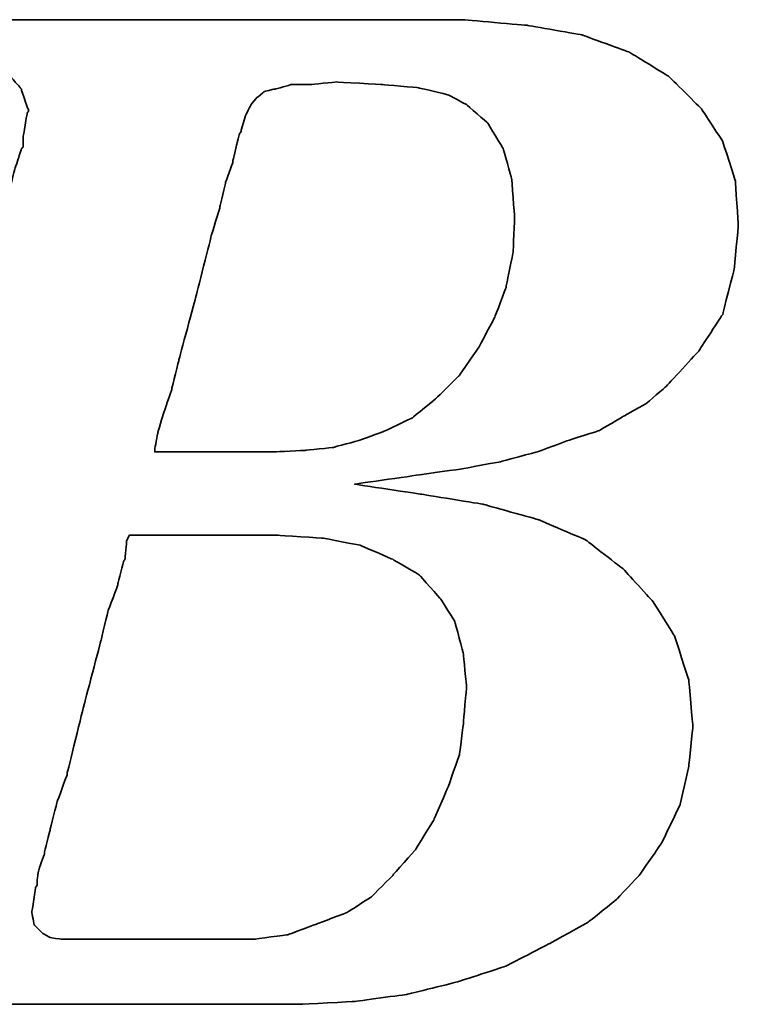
# Model space of a CAD drawing. Header units: millimetres. Extents: x 953 to 1193, y 90 to 173.
# Tile 25 of 42: x 1127.631 to 1128.1, y 109.659 to 110.301. Entities that reach past the tile are written whole.
import ezdxf

# ---------------------------------------------------------------- set-up
doc = ezdxf.new("R2010")
doc.units = ezdxf.units.MM
doc.header["$LTSCALE"] = 0.1
doc.layers.add('DIM', color=4, linetype='CONTINUOUS')
doc.layers.add('layer 1', color=7, linetype='CONTINUOUS')

# ---------------------------------------------------------------- blocks, each defined once
blk = doc.blocks.new('TBI MOTION logo(完整正式版)')
at = {"layer": 'layer 1', "color": 22, "lineweight": 35}
for points, knots in [([(-64.65375, -6.86375), (-64.65375, -6.86375), (-64.84375, -7.29625), (-64.84375, -7.29625), (-64.84375, -7.29625), (-64.84375, -7.29625), (-64.86875, -7.34375), (-64.86875, -7.34375), (-64.86875, -7.34375), (-64.86875, -7.34375), (-64.86875, -7.36875), (-64.86875, -7.36875), (-64.86875, -7.36875), (-64.86875, -7.36875), (-65.15375, -7.65375), (-65.15375, -7.65375), (-65.15375, -7.65375), (-65.15375, -7.65375), (-65.17875, -7.65375), (-65.17875, -7.65375), (-65.17875, -7.65375), (-65.17875, -7.65375), (-65.20375, -7.67875), (-65.20375, -7.67875), (-65.20375, -7.67875), (-65.20375, -7.67875), (-65.58875, -7.87125), (-65.58875, -7.87125), (-65.58875, -7.87125), (-65.58875, -7.87125), (-65.63375, -7.87125), (-65.63375, -7.87125), (-65.63375, -7.87125), (-65.63375, -7.87125), (-65.65875, -7.89375), (-65.65875, -7.89375), (-65.65875, -7.89375), (-65.65875, -7.89375), (-66.09375, -7.94375), (-66.09375, -7.94375), (-66.09375, -7.94375), (-66.09375, -7.94375), (-66.11375, -7.94375), (-66.11375, -7.94375), (-66.11375, -7.94375), (-66.11375, -7.94375), (-66.16375, -7.94375), (-66.16375, -7.94375), (-66.16375, -7.94375), (-66.16375, -7.94375), (-66.30875, -7.94375), (-66.30875, -7.94375), (-66.30875, -7.94375), (-66.30875, -7.94375), (-66.69375, -7.94375), (-66.69375, -7.94375), (-66.69375, -7.94375), (-66.69375, -7.94375), (-67.07375, -7.94375), (-67.07375, -7.94375), (-67.07375, -7.94375), (-67.07375, -7.94375), (-67.12375, -7.94375), (-67.12375, -7.94375), (-67.12375, -7.94375), (-67.12375, -7.94375), (-67.12375, -7.96625), (-67.12375, -7.96625), (-67.12375, -7.96625), (-67.12375, -7.96625), (-67.14875, -7.99125), (-67.14875, -7.99125), (-67.14875, -7.99125), (-67.14875, -7.99125), (-67.24375, -8.34875), (-67.24375, -8.34875), (-67.24375, -8.34875), (-67.24375, -8.34875), (-67.31375, -8.68625), (-67.31375, -8.68625), (-67.31375, -8.68625), (-67.31375, -8.68625), (-67.26875, -8.68625), (-67.26875, -8.68625), (-67.26875, -8.68625), (-67.26875, -8.68625), (-67.07375, -8.68625), (-67.07375, -8.68625), (-67.07375, -8.68625), (-67.07375, -8.68625), (-66.54875, -8.68625), (-66.54875, -8.68625), (-66.54875, -8.68625), (-66.54875, -8.68625), (-65.82625, -8.68625), (-65.82625, -8.68625), (-65.82625, -8.68625), (-65.82625, -8.68625), (-65.01375, -8.68625), (-65.01375, -8.68625), (-65.01375, -8.68625), (-65.01375, -8.68625), (-64.05375, -8.68625), (-64.05375, -8.68625), (-64.05375, -8.68625), (-64.05375, -8.68625), (-62.08375, -8.68625), (-62.08375, -8.68625), (-62.08375, -8.68625), (-62.08375, -8.68625), (-60.06875, -8.68625), (-60.06875, -8.68625), (-60.06875, -8.68625), (-60.06875, -8.68625), (-59.10875, -8.68625), (-59.10875, -8.68625), (-59.10875, -8.68625), (-59.10875, -8.68625), (-58.29375, -8.68625), (-58.29375, -8.68625), (-58.29375, -8.68625), (-58.29375, -8.68625), (-57.57375, -8.68625), (-57.57375, -8.68625), (-57.57375, -8.68625), (-57.57375, -8.68625), (-57.04875, -8.68625), (-57.04875, -8.68625), (-57.04875, -8.68625), (-57.04875, -8.68625), (-56.85375, -8.68625), (-56.85375, -8.68625), (-56.85375, -8.68625), (-56.85375, -8.68625), (-56.70875, -8.68625), (-56.70875, -8.68625), (-56.70875, -8.68625), (-56.70875, -8.68625), (-56.61375, -8.68625), (-56.61375, -8.68625), (-56.61375, -8.68625), (-56.61375, -8.68625), (-56.56875, -8.68625), (-56.56875, -8.68625), (-56.56875, -8.68625), (-56.56875, -8.68625), (-55.65375, -8.63875), (-55.65375, -8.63875), (-55.65375, -8.63875), (-55.65375, -8.63875), (-54.76875, -8.51875), (-54.76875, -8.51875), (-54.76875, -8.51875), (-54.76875, -8.51875), (-53.90375, -8.30375), (-53.90375, -8.30375), (-53.90375, -8.30375), (-53.90375, -8.30375), (-53.08875, -8.03875), (-53.08875, -8.03875), (-53.08875, -8.03875), (-53.08875, -8.03875), (-52.34375, -7.65375), (-52.34375, -7.65375), (-52.34375, -7.65375), (-52.34375, -7.65375), (-51.69875, -7.29625), (-51.69875, -7.29625), (-51.69875, -7.29625), (-51.69875, -7.29625), (-51.21875, -6.91125), (-51.21875, -6.91125), (-51.21875, -6.91125), (-51.21875, -6.91125), (-50.83375, -6.50375), (-50.83375, -6.50375), (-50.83375, -6.50375), (-50.83375, -6.50375), (-50.44875, -5.94875), (-50.44875, -5.94875), (-50.44875, -5.94875), (-50.44875, -5.94875), (-50.13875, -5.30375), (-50.13875, -5.30375), (-50.13875, -5.30375), (-50.13875, -5.30375), (-49.99375, -4.65375), (-49.99375, -4.65375), (-49.99375, -4.65375), (-49.99375, -4.65375), (-49.92375, -3.98375), (-49.92375, -3.98375), (-49.92375, -3.98375), (-49.92375, -3.98375), (-49.99375, -3.19374), (-49.99375, -3.19374), (-49.99375, -3.19374), (-49.99375, -3.19374), (-50.23374, -2.44874), (-50.23374, -2.44874), (-50.23374, -2.44874), (-50.23374, -2.44874), (-50.59375, -1.87374), (-50.59375, -1.87374), (-50.59375, -1.87374), (-50.59375, -1.87374), (-51.09875, -1.31874), (-51.09875, -1.31874), (-51.09875, -1.31874), (-51.09875, -1.31874), (-51.74375, -0.81875), (-51.74375, -0.81875), (-51.74375, -0.81875), (-51.74375, -0.81875), (-52.53875, -0.48125), (-52.53875, -0.48125), (-52.53875, -0.48125), (-52.53875, -0.48125), (-53.47375, -0.21875), (-53.47375, -0.21875), (-53.47375, -0.21875), (-53.47375, -0.21875), (-54.52875, -0.04874), (-54.52875, -0.04874), (-54.52875, -0.04874), (-54.52875, -0.04874), (-55.65375, 0.12125), (-55.65375, 0.12125), (-55.65375, 0.12125), (-55.65375, 0.12125), (-54.50375, 0.28624), (-54.50375, 0.28624), (-54.50375, 0.28624), (-54.50375, 0.28624), (-53.83375, 0.38124), (-53.83375, 0.38124), (-53.83375, 0.38124), (-53.83375, 0.38124), (-53.18375, 0.50125), (-53.18375, 0.50125), (-53.18375, 0.50125), (-53.18375, 0.50125), (-52.55875, 0.66874), (-52.55875, 0.66874), (-52.55875, 0.66874), (-52.55875, 0.66874), (-52.03375, 0.86124), (-52.03375, 0.86124), (-52.03375, 0.86124), (-52.03375, 0.86124), (-51.50374, 1.03124), (-51.50374, 1.03124), (-51.50374, 1.03124), (-51.50374, 1.03124), (-51.09875, 1.27125), (-51.09875, 1.27125), (-51.09875, 1.27125), (-51.09875, 1.27125), (-50.71375, 1.48624), (-50.71375, 1.48624), (-50.71375, 1.48624), (-50.71375, 1.48624), (-50.37625, 1.77625), (-50.37625, 1.77625), (-50.37625, 1.77625), (-50.37625, 1.77625), (-49.82375, 2.37625), (-49.82375, 2.37625), (-49.82375, 2.37625), (-49.82375, 2.37625), (-49.41875, 2.99625), (-49.41875, 2.99625), (-49.41875, 2.99625), (-49.41875, 2.99625), (-49.22375, 3.76625), (-49.22375, 3.76625), (-49.22375, 3.76625), (-49.22375, 3.76625), (-49.15375, 4.50874), (-49.15375, 4.50874), (-49.15375, 4.50874), (-49.15375, 4.50874), (-49.20375, 5.25125), (-49.20375, 5.25125), (-49.20375, 5.25125), (-49.20375, 5.25125), (-49.41875, 5.92625), (-49.41875, 5.92625), (-49.41875, 5.92625), (-49.41875, 5.92625), (-49.77875, 6.47625), (-49.77875, 6.47625), (-49.77875, 6.47625), (-49.77875, 6.47625), (-50.33125, 7.02624), (-50.33125, 7.02624), (-50.33125, 7.02624), (-50.33125, 7.02624), (-51.00125, 7.43625), (-51.00125, 7.43625), (-51.00125, 7.43625), (-51.00125, 7.43625), (-51.79375, 7.72625), (-51.79375, 7.72625), (-51.79375, 7.72625), (-51.79375, 7.72625), (-52.72875, 7.89124), (-52.72875, 7.89124), (-52.72875, 7.89124), (-52.72875, 7.89124), (-53.83375, 7.98625), (-53.83375, 7.98625), (-53.83375, 7.98625), (-53.83375, 7.98625), (-53.92875, 7.98625), (-53.92875, 7.98625), (-53.92875, 7.98625), (-53.92875, 7.98625), (-54.26375, 7.98625), (-54.26375, 7.98625), (-54.26375, 7.98625), (-54.26375, 7.98625), (-54.74375, 7.98625), (-54.74375, 7.98625), (-54.74375, 7.98625), (-54.74375, 7.98625), (-55.36875, 7.98625), (-55.36875, 7.98625), (-55.36875, 7.98625), (-55.36875, 7.98625), (-56.13375, 7.98625), (-56.13375, 7.98625), (-56.13375, 7.98625), (-56.13375, 7.98625), (-56.94875, 7.98625), (-56.94875, 7.98625), (-56.94875, 7.98625), (-56.94875, 7.98625), (-58.77625, 7.98625), (-58.77625, 7.98625), (-58.77625, 7.98625), (-58.77625, 7.98625), (-60.59875, 7.98625), (-60.59875, 7.98625), (-60.59875, 7.98625), (-60.59875, 7.98625), (-61.41375, 7.98625), (-61.41375, 7.98625), (-61.41375, 7.98625), (-61.41375, 7.98625), (-62.17875, 7.98625), (-62.17875, 7.98625), (-62.17875, 7.98625), (-62.17875, 7.98625), (-62.80375, 7.98625), (-62.80375, 7.98625), (-62.80375, 7.98625), (-62.80375, 7.98625), (-63.30625, 7.98625), (-63.30625, 7.98625), (-63.30625, 7.98625), (-63.30625, 7.98625), (-63.57375, 7.98625), (-63.57375, 7.98625), (-63.57375, 7.98625), (-63.57375, 7.98625), (-63.57375, 7.96375), (-63.57375, 7.96375), (-63.57375, 7.96375), (-63.57375, 7.96375), (-63.59875, 7.94125), (-63.59875, 7.94125), (-63.59875, 7.94125), (-63.59875, 7.94125), (-63.69375, 7.55625), (-63.69375, 7.55625), (-63.69375, 7.55625), (-63.69375, 7.55625), (-63.76375, 7.24624), (-63.76375, 7.24624), (-63.76375, 7.24624), (-63.76375, 7.24624), (-63.23875, 7.24624), (-63.23875, 7.24624), (-63.23875, 7.24624), (-63.23875, 7.24624), (-62.75875, 7.24624), (-62.75875, 7.24624), (-62.75875, 7.24624), (-62.75875, 7.24624), (-62.61125, 7.24624), (-62.61125, 7.24624), (-62.61125, 7.24624), (-62.61125, 7.24624), (-62.56625, 7.24624), (-62.56625, 7.24624), (-62.56625, 7.24624), (-62.56625, 7.24624), (-62.22875, 7.24624), (-62.22875, 7.24624), (-62.22875, 7.24624), (-62.22875, 7.24624), (-62.20375, 7.24624), (-62.20375, 7.24624), (-62.20375, 7.24624), (-62.20375, 7.24624), (-62.17875, 7.21875), (-62.17875, 7.21875), (-62.17875, 7.21875), (-62.17875, 7.21875), (-61.96375, 7.17125), (-61.96375, 7.17125), (-61.96375, 7.17125), (-61.96375, 7.17125), (-61.72375, 7.12624), (-61.72375, 7.12624), (-61.72375, 7.12624), (-61.72375, 7.12624), (-61.70375, 7.12624), (-61.70375, 7.12624), (-61.70375, 7.12624), (-61.70375, 7.12624), (-61.55875, 7.07624), (-61.55875, 7.07624), (-61.55875, 7.07624), (-61.55875, 7.07624), (-61.50875, 7.07624), (-61.50875, 7.07624), (-61.50875, 7.07624), (-61.50875, 7.07624), (-61.48375, 7.02624), (-61.48375, 7.02624), (-61.48375, 7.02624), (-61.48375, 7.02624), (-61.31875, 6.83375), (-61.31875, 6.83375), (-61.31875, 6.83375), (-61.31875, 6.83375), (-61.29375, 6.81125), (-61.29375, 6.81125), (-61.29375, 6.81125), (-61.29375, 6.81125), (-61.29375, 6.78625), (-61.29375, 6.78625), (-61.29375, 6.78625), (-61.29375, 6.78625), (-61.19875, 6.50124), (-61.19875, 6.50124), (-61.19875, 6.50124), (-61.19875, 6.50124), (-61.17375, 6.45124), (-61.17375, 6.45124), (-61.17375, 6.45124), (-61.17375, 6.45124), (-61.19875, 6.40625), (-61.19875, 6.40625), (-61.19875, 6.40625), (-61.19875, 6.40625), (-61.26875, 5.99624), (-61.26875, 5.99624), (-61.26875, 5.99624), (-61.26875, 5.99624), (-61.26875, 5.85125), (-61.26875, 5.85125), (-61.26875, 5.85125), (-61.26875, 5.85125), (-61.26875, 5.82625), (-61.26875, 5.82625), (-61.26875, 5.82625), (-61.26875, 5.82625), (-61.29375, 5.80625), (-61.29375, 5.80625), (-61.29375, 5.80625), (-61.29375, 5.80625), (-61.34125, 5.66125), (-61.34125, 5.66125), (-61.34125, 5.66125), (-61.34125, 5.66125), (-61.41375, 5.44625), (-61.41375, 5.44625), (-61.41375, 5.44625), (-61.41375, 5.44625), (-61.48375, 5.15625), (-61.48375, 5.15625), (-61.48375, 5.15625), (-61.48375, 5.15625), (-61.58375, 4.82124), (-61.58375, 4.82124), (-61.58375, 4.82124), (-61.58375, 4.82124), (-61.79875, 4.00375), (-61.79875, 4.00375), (-61.79875, 4.00375), (-61.79875, 4.00375), (-62.05875, 2.99625), (-62.05875, 2.99625), (-62.05875, 2.99625), (-62.05875, 2.99625), (-62.34875, 1.91625), (-62.34875, 1.91625), (-62.34875, 1.91625), (-62.34875, 1.91625), (-62.97375, -0.41124), (-62.97375, -0.41124), (-62.97375, -0.41124), (-62.97375, -0.41124), (-63.59875, -2.75875), (-63.59875, -2.75875), (-63.59875, -2.75875), (-63.59875, -2.75875), (-63.88375, -3.86374), (-63.88375, -3.86374), (-63.88375, -3.86374), (-63.88375, -3.86374), (-64.14875, -4.82374), (-64.14875, -4.82374), (-64.14875, -4.82374), (-64.14875, -4.82374), (-64.36375, -5.64125), (-64.36375, -5.64125), (-64.36375, -5.64125), (-64.36375, -5.64125), (-64.43625, -5.97625), (-64.43625, -5.97625), (-64.43625, -5.97625), (-64.43625, -5.97625), (-64.50875, -6.28625), (-64.50875, -6.28625), (-64.50875, -6.28625), (-64.50875, -6.28625), (-64.50875, -6.30875), (-64.50875, -6.30875), (-64.50875, -6.30875), (-64.50875, -6.30875), (-64.57875, -6.50375), (-64.57875, -6.50375), (-64.57875, -6.50375), (-64.57875, -6.50375), (-64.62875, -6.69625), (-64.62875, -6.69625), (-64.62875, -6.69625), (-64.62875, -6.69625), (-64.62875, -6.76875), (-64.62875, -6.76875), (-64.62875, -6.76875), (-64.62875, -6.76875), (-64.62875, -6.81375), (-64.62875, -6.81375), (-64.62875, -6.81375), (-64.62875, -6.81375), (-64.62875, -6.83875), (-64.62875, -6.83875), (-64.62875, -6.83875), (-64.62875, -6.83875), (-64.65375, -6.86375), (-64.65375, -6.86375)], [0, 0, 0, 0, 0.00719424, 0.00719424, 0.00719424, 0.00719425, 0.01438849, 0.01438849, 0.01438849, 0.0143885, 0.02158273, 0.02158273, 0.02158273, 0.02158274, 0.02877698, 0.02877698, 0.02877698, 0.02877699, 0.03597122, 0.03597122, 0.03597122, 0.03597123, 0.04316547, 0.04316547, 0.04316547, 0.04316548, 0.05035971, 0.05035971, 0.05035971, 0.05035972, 0.05755396, 0.05755396, 0.05755396, 0.05755397, 0.0647482, 0.0647482, 0.0647482, 0.06474821, 0.07194245, 0.07194245, 0.07194245, 0.07194246, 0.07913669, 0.07913669, 0.07913669, 0.0791367, 0.08633094, 0.08633094, 0.08633094, 0.08633095, 0.09352518, 0.09352518, 0.09352518, 0.09352519, 0.10071942, 0.10071942, 0.10071942, 0.10071943, 0.10791367, 0.10791367, 0.10791367, 0.10791368, 0.11510791, 0.11510791, 0.11510791, 0.11510792, 0.12230216, 0.12230216, 0.12230216, 0.12230217, 0.1294964, 0.1294964, 0.1294964, 0.12949641, 0.13669065, 0.13669065, 0.13669065, 0.13669066, 0.14388489, 0.14388489, 0.14388489, 0.1438849, 0.15107914, 0.15107914, 0.15107914, 0.15107915, 0.15827338, 0.15827338, 0.15827338, 0.15827339, 0.16546763, 0.16546763, 0.16546763, 0.16546764, 0.17266187, 0.17266187, 0.17266187, 0.17266188, 0.17985612, 0.17985612, 0.17985612, 0.17985613, 0.18705036, 0.18705036, 0.18705036, 0.18705037, 0.1942446, 0.1942446, 0.1942446, 0.19424461, 0.20143885, 0.20143885, 0.20143885, 0.20143886, 0.20863309, 0.20863309, 0.20863309, 0.2086331, 0.21582734, 0.21582734, 0.21582734, 0.21582735, 0.22302158, 0.22302158, 0.22302158, 0.22302159, 0.23021583, 0.23021583, 0.23021583, 0.23021584, 0.23741007, 0.23741007, 0.23741007, 0.23741008, 0.24460432, 0.24460432, 0.24460432, 0.24460433, 0.25179856, 0.25179856, 0.25179856, 0.25179857, 0.25899281, 0.25899281, 0.25899281, 0.25899282, 0.26618705, 0.26618705, 0.26618705, 0.26618706, 0.27338129, 0.27338129, 0.27338129, 0.2733813, 0.28057554, 0.28057554, 0.28057554, 0.28057555, 0.28776978, 0.28776978, 0.28776978, 0.28776979, 0.29496403, 0.29496403, 0.29496403, 0.29496404, 0.30215827, 0.30215827, 0.30215827, 0.30215828, 0.30935252, 0.30935252, 0.30935252, 0.30935253, 0.31654676, 0.31654676, 0.31654676, 0.31654677, 0.32374101, 0.32374101, 0.32374101, 0.32374102, 0.33093525, 0.33093525, 0.33093525, 0.33093526, 0.3381295, 0.3381295, 0.3381295, 0.33812951, 0.34532374, 0.34532374, 0.34532374, 0.34532375, 0.35251799, 0.35251799, 0.35251799, 0.352518, 0.35971223, 0.35971223, 0.35971223, 0.35971224, 0.36690647, 0.36690647, 0.36690647, 0.36690648, 0.37410072, 0.37410072, 0.37410072, 0.37410073, 0.38129496, 0.38129496, 0.38129496, 0.38129497, 0.38848921, 0.38848921, 0.38848921, 0.38848922, 0.39568345, 0.39568345, 0.39568345, 0.39568346, 0.4028777, 0.4028777, 0.4028777, 0.40287771, 0.41007194, 0.41007194, 0.41007194, 0.41007195, 0.41726619, 0.41726619, 0.41726619, 0.4172662, 0.42446043, 0.42446043, 0.42446043, 0.42446044, 0.43165468, 0.43165468, 0.43165468, 0.43165469, 0.43884892, 0.43884892, 0.43884892, 0.43884893, 0.44604317, 0.44604317, 0.44604317, 0.44604318, 0.45323741, 0.45323741, 0.45323741, 0.45323742, 0.46043165, 0.46043165, 0.46043165, 0.46043166, 0.4676259, 0.4676259, 0.4676259, 0.46762591, 0.47482014, 0.47482014, 0.47482014, 0.47482015, 0.48201439, 0.48201439, 0.48201439, 0.4820144, 0.48920863, 0.48920863, 0.48920863, 0.48920864, 0.49640288, 0.49640288, 0.49640288, 0.49640289, 0.50359712, 0.50359712, 0.50359712, 0.50359713, 0.51079137, 0.51079137, 0.51079137, 0.51079138, 0.51798561, 0.51798561, 0.51798561, 0.51798562, 0.52517986, 0.52517986, 0.52517986, 0.52517987, 0.5323741, 0.5323741, 0.5323741, 0.53237411, 0.53956835, 0.53956835, 0.53956835, 0.53956836, 0.54676259, 0.54676259, 0.54676259, 0.5467626, 0.55395683, 0.55395683, 0.55395683, 0.55395684, 0.56115108, 0.56115108, 0.56115108, 0.56115109, 0.56834532, 0.56834532, 0.56834532, 0.56834533, 0.57553957, 0.57553957, 0.57553957, 0.57553958, 0.58273381, 0.58273381, 0.58273381, 0.58273382, 0.58992806, 0.58992806, 0.58992806, 0.58992807, 0.5971223, 0.5971223, 0.5971223, 0.59712231, 0.60431655, 0.60431655, 0.60431655, 0.60431656, 0.61151079, 0.61151079, 0.61151079, 0.6115108, 0.61870504, 0.61870504, 0.61870504, 0.61870505, 0.62589928, 0.62589928, 0.62589928, 0.62589929, 0.63309353, 0.63309353, 0.63309353, 0.63309354, 0.64028777, 0.64028777, 0.64028777, 0.64028778, 0.64748201, 0.64748201, 0.64748201, 0.64748202, 0.65467626, 0.65467626, 0.65467626, 0.65467627, 0.6618705, 0.6618705, 0.6618705, 0.66187051, 0.66906475, 0.66906475, 0.66906475, 0.66906476, 0.67625899, 0.67625899, 0.67625899, 0.676259, 0.68345324, 0.68345324, 0.68345324, 0.68345325, 0.69064748, 0.69064748, 0.69064748, 0.69064749, 0.69784173, 0.69784173, 0.69784173, 0.69784174, 0.70503597, 0.70503597, 0.70503597, 0.70503598, 0.71223022, 0.71223022, 0.71223022, 0.71223023, 0.71942446, 0.71942446, 0.71942446, 0.71942447, 0.72661871, 0.72661871, 0.72661871, 0.72661872, 0.73381295, 0.73381295, 0.73381295, 0.73381296, 0.74100719, 0.74100719, 0.74100719, 0.7410072, 0.74820144, 0.74820144, 0.74820144, 0.74820145, 0.75539568, 0.75539568, 0.75539568, 0.75539569, 0.76258993, 0.76258993, 0.76258993, 0.76258994, 0.76978417, 0.76978417, 0.76978417, 0.76978418, 0.77697842, 0.77697842, 0.77697842, 0.77697843, 0.78417266, 0.78417266, 0.78417266, 0.78417267, 0.79136691, 0.79136691, 0.79136691, 0.79136692, 0.79856115, 0.79856115, 0.79856115, 0.79856116, 0.8057554, 0.8057554, 0.8057554, 0.80575541, 0.81294964, 0.81294964, 0.81294964, 0.81294965, 0.82014388, 0.82014388, 0.82014388, 0.82014389, 0.82733813, 0.82733813, 0.82733813, 0.82733814, 0.83453237, 0.83453237, 0.83453237, 0.83453238, 0.84172662, 0.84172662, 0.84172662, 0.84172663, 0.84892086, 0.84892086, 0.84892086, 0.84892087, 0.85611511, 0.85611511, 0.85611511, 0.85611512, 0.86330935, 0.86330935, 0.86330935, 0.86330936, 0.8705036, 0.8705036, 0.8705036, 0.87050361, 0.87769784, 0.87769784, 0.87769784, 0.87769785, 0.88489209, 0.88489209, 0.88489209, 0.8848921, 0.89208633, 0.89208633, 0.89208633, 0.89208634, 0.89928058, 0.89928058, 0.89928058, 0.89928059, 0.90647482, 0.90647482, 0.90647482, 0.90647483, 0.91366906, 0.91366906, 0.91366906, 0.91366907, 0.92086331, 0.92086331, 0.92086331, 0.92086332, 0.92805755, 0.92805755, 0.92805755, 0.92805756, 0.9352518, 0.9352518, 0.9352518, 0.93525181, 0.94244604, 0.94244604, 0.94244604, 0.94244605, 0.94964029, 0.94964029, 0.94964029, 0.9496403, 0.95683453, 0.95683453, 0.95683453, 0.95683454, 0.96402878, 0.96402878, 0.96402878, 0.96402879, 0.97122302, 0.97122302, 0.97122302, 0.97122303, 0.97841727, 0.97841727, 0.97841727, 0.97841728, 0.98561151, 0.98561151, 0.98561151, 0.98561152, 0.99280576, 0.99280576, 0.99280576, 0.99280577, 1, 1, 1, 1]), ([(-57.50375, 6.35625), (-57.50375, 6.35625), (-57.57375, 6.11625), (-57.57375, 6.11625), (-57.57375, 6.11625), (-57.57375, 6.11625), (-57.57375, 6.09125), (-57.57375, 6.09125), (-57.57375, 6.09125), (-57.57375, 6.09125), (-57.59875, 6.06625), (-57.59875, 6.06625), (-57.59875, 6.06625), (-57.59875, 6.06625), (-57.64875, 5.87625), (-57.64875, 5.87625), (-57.64875, 5.87625), (-57.64875, 5.87625), (-57.71875, 5.58875), (-57.71875, 5.58875), (-57.71875, 5.58875), (-57.71875, 5.58875), (-57.71875, 5.56625), (-57.71875, 5.56625), (-57.71875, 5.56625), (-57.71875, 5.56625), (-57.83875, 5.23125), (-57.83875, 5.23125), (-57.83875, 5.23125), (-57.83875, 5.23125), (-57.93625, 4.82124), (-57.93625, 4.82124), (-57.93625, 4.82124), (-57.93625, 4.82124), (-57.93625, 4.79624), (-57.93625, 4.79624), (-57.93625, 4.79624), (-57.93625, 4.79624), (-58.07875, 4.34125), (-58.07875, 4.34125), (-58.07875, 4.34125), (-58.07875, 4.34125), (-58.34375, 3.28625), (-58.34375, 3.28625), (-58.34375, 3.28625), (-58.34375, 3.28625), (-58.62875, 2.23124), (-58.62875, 2.23124), (-58.62875, 2.23124), (-58.62875, 2.23124), (-58.74875, 1.75125), (-58.74875, 1.75125), (-58.74875, 1.75125), (-58.74875, 1.75125), (-58.74875, 1.72625), (-58.74875, 1.72625), (-58.74875, 1.72625), (-58.74875, 1.72625), (-58.89375, 1.31625), (-58.89375, 1.31625), (-58.89375, 1.31625), (-58.89375, 1.31625), (-58.98875, 0.98124), (-58.98875, 0.98124), (-58.98875, 0.98124), (-58.98875, 0.98124), (-59.03875, 0.71625), (-59.03875, 0.71625), (-59.03875, 0.71625), (-59.03875, 0.71625), (-59.03875, 0.66874), (-59.03875, 0.66874), (-59.03875, 0.66874), (-59.03875, 0.66874), (-58.91875, 0.66874), (-58.91875, 0.66874), (-58.91875, 0.66874), (-58.91875, 0.66874), (-58.53375, 0.66874), (-58.53375, 0.66874), (-58.53375, 0.66874), (-58.53375, 0.66874), (-58.10375, 0.66874), (-58.10375, 0.66874), (-58.10375, 0.66874), (-58.10375, 0.66874), (-57.66875, 0.66874), (-57.66875, 0.66874), (-57.66875, 0.66874), (-57.66875, 0.66874), (-57.33375, 0.66874), (-57.33375, 0.66874), (-57.33375, 0.66874), (-57.33375, 0.66874), (-57.09375, 0.66874), (-57.09375, 0.66874), (-57.09375, 0.66874), (-57.09375, 0.66874), (-56.99875, 0.66874), (-56.99875, 0.66874), (-56.99875, 0.66874), (-56.99875, 0.66874), (-56.49375, 0.69374), (-56.49375, 0.69374), (-56.49375, 0.69374), (-56.49375, 0.69374), (-56.01375, 0.74374), (-56.01375, 0.74374), (-56.01375, 0.74374), (-56.01375, 0.74374), (-55.58375, 0.86124), (-55.58375, 0.86124), (-55.58375, 0.86124), (-55.58375, 0.86124), (-55.17375, 1.00624), (-55.17375, 1.00624), (-55.17375, 1.00624), (-55.17375, 1.00624), (-54.67375, 1.24625), (-54.67375, 1.24625), (-54.67375, 1.24625), (-54.67375, 1.24625), (-54.26375, 1.58124), (-54.26375, 1.58124), (-54.26375, 1.58124), (-54.26375, 1.58124), (-53.87875, 1.96374), (-53.87875, 1.96374), (-53.87875, 1.96374), (-53.87875, 1.96374), (-53.54375, 2.44625), (-53.54375, 2.44625), (-53.54375, 2.44625), (-53.54375, 2.44625), (-53.27875, 2.95125), (-53.27875, 2.95125), (-53.27875, 2.95125), (-53.27875, 2.95125), (-53.08875, 3.45124), (-53.08875, 3.45124), (-53.08875, 3.45124), (-53.08875, 3.45124), (-52.96875, 4.05124), (-52.96875, 4.05124), (-52.96875, 4.05124), (-52.96875, 4.05124), (-52.94375, 4.65125), (-52.94375, 4.65125), (-52.94375, 4.65125), (-52.94375, 4.65125), (-52.99375, 5.30125), (-52.99375, 5.30125), (-52.99375, 5.30125), (-52.99375, 5.30125), (-53.13875, 5.80625), (-53.13875, 5.80625), (-53.13875, 5.80625), (-53.13875, 5.80625), (-53.39875, 6.23625), (-53.39875, 6.23625), (-53.39875, 6.23625), (-53.39875, 6.23625), (-53.75875, 6.54875), (-53.75875, 6.54875), (-53.75875, 6.54875), (-53.75875, 6.54875), (-54.07375, 6.71625), (-54.07375, 6.71625), (-54.07375, 6.71625), (-54.07375, 6.71625), (-54.57375, 6.83375), (-54.57375, 6.83375), (-54.57375, 6.83375), (-54.57375, 6.83375), (-55.17375, 6.88625), (-55.17375, 6.88625), (-55.17375, 6.88625), (-55.17375, 6.88625), (-55.96875, 6.93125), (-55.96875, 6.93125), (-55.96875, 6.93125), (-55.96875, 6.93125), (-56.39875, 6.88625), (-56.39875, 6.88625), (-56.39875, 6.88625), (-56.39875, 6.88625), (-56.42125, 6.88625), (-56.42125, 6.88625), (-56.42125, 6.88625), (-56.42125, 6.88625), (-56.73375, 6.88625), (-56.73375, 6.88625), (-56.73375, 6.88625), (-56.73375, 6.88625), (-56.99875, 6.81125), (-56.99875, 6.81125), (-56.99875, 6.81125), (-56.99875, 6.81125), (-57.02375, 6.81125), (-57.02375, 6.81125), (-57.02375, 6.81125), (-57.02375, 6.81125), (-57.18875, 6.76625), (-57.18875, 6.76625), (-57.18875, 6.76625), (-57.18875, 6.76625), (-57.30875, 6.66625), (-57.30875, 6.66625), (-57.30875, 6.66625), (-57.30875, 6.66625), (-57.40875, 6.54875), (-57.40875, 6.54875), (-57.40875, 6.54875), (-57.40875, 6.54875), (-57.50375, 6.35625), (-57.50375, 6.35625)], [0, 0, 0, 0, 0.01851852, 0.01851852, 0.01851852, 0.01851853, 0.03703704, 0.03703704, 0.03703704, 0.03703705, 0.05555556, 0.05555556, 0.05555556, 0.05555557, 0.07407407, 0.07407407, 0.07407407, 0.07407408, 0.09259259, 0.09259259, 0.09259259, 0.0925926, 0.11111111, 0.11111111, 0.11111111, 0.11111112, 0.12962963, 0.12962963, 0.12962963, 0.12962964, 0.14814815, 0.14814815, 0.14814815, 0.14814816, 0.16666667, 0.16666667, 0.16666667, 0.16666668, 0.18518519, 0.18518519, 0.18518519, 0.1851852, 0.2037037, 0.2037037, 0.2037037, 0.20370371, 0.22222222, 0.22222222, 0.22222222, 0.22222223, 0.24074074, 0.24074074, 0.24074074, 0.24074075, 0.25925926, 0.25925926, 0.25925926, 0.25925927, 0.27777778, 0.27777778, 0.27777778, 0.27777779, 0.2962963, 0.2962963, 0.2962963, 0.29629631, 0.31481481, 0.31481481, 0.31481481, 0.31481482, 0.33333333, 0.33333333, 0.33333333, 0.33333334, 0.35185185, 0.35185185, 0.35185185, 0.35185186, 0.37037037, 0.37037037, 0.37037037, 0.37037038, 0.38888889, 0.38888889, 0.38888889, 0.3888889, 0.40740741, 0.40740741, 0.40740741, 0.40740742, 0.42592593, 0.42592593, 0.42592593, 0.42592594, 0.44444444, 0.44444444, 0.44444444, 0.44444445, 0.46296296, 0.46296296, 0.46296296, 0.46296297, 0.48148148, 0.48148148, 0.48148148, 0.48148149, 0.5, 0.5, 0.5, 0.50000001, 0.51851852, 0.51851852, 0.51851852, 0.51851853, 0.53703704, 0.53703704, 0.53703704, 0.53703705, 0.55555556, 0.55555556, 0.55555556, 0.55555557, 0.57407407, 0.57407407, 0.57407407, 0.57407408, 0.59259259, 0.59259259, 0.59259259, 0.5925926, 0.61111111, 0.61111111, 0.61111111, 0.61111112, 0.62962963, 0.62962963, 0.62962963, 0.62962964, 0.64814815, 0.64814815, 0.64814815, 0.64814816, 0.66666667, 0.66666667, 0.66666667, 0.66666668, 0.68518519, 0.68518519, 0.68518519, 0.6851852, 0.7037037, 0.7037037, 0.7037037, 0.70370371, 0.72222222, 0.72222222, 0.72222222, 0.72222223, 0.74074074, 0.74074074, 0.74074074, 0.74074075, 0.75925926, 0.75925926, 0.75925926, 0.75925927, 0.77777778, 0.77777778, 0.77777778, 0.77777779, 0.7962963, 0.7962963, 0.7962963, 0.79629631, 0.81481481, 0.81481481, 0.81481481, 0.81481482, 0.83333333, 0.83333333, 0.83333333, 0.83333334, 0.85185185, 0.85185185, 0.85185185, 0.85185186, 0.87037037, 0.87037037, 0.87037037, 0.87037038, 0.88888889, 0.88888889, 0.88888889, 0.8888889, 0.90740741, 0.90740741, 0.90740741, 0.90740742, 0.92592593, 0.92592593, 0.92592593, 0.92592594, 0.94444444, 0.94444444, 0.94444444, 0.94444445, 0.96296296, 0.96296296, 0.96296296, 0.96296297, 0.98148148, 0.98148148, 0.98148148, 0.98148149, 1, 1, 1, 1]), ([(-61.03125, -6.57375), (-61.03125, -6.57375), (-61.03125, -6.67125), (-61.03125, -6.67125), (-61.03125, -6.67125), (-61.03125, -6.67125), (-61.05375, -6.69625), (-61.05375, -6.69625), (-61.05375, -6.69625), (-61.05375, -6.69625), (-61.12375, -7.12875), (-61.12375, -7.12875), (-61.12375, -7.12875), (-61.12375, -7.12875), (-61.07875, -7.34375), (-61.07875, -7.34375), (-61.07875, -7.34375), (-61.07875, -7.34375), (-60.93375, -7.48875), (-60.93375, -7.48875), (-60.93375, -7.48875), (-60.93375, -7.48875), (-60.81375, -7.55625), (-60.81375, -7.55625), (-60.81375, -7.55625), (-60.81375, -7.55625), (-60.62375, -7.58375), (-60.62375, -7.58375), (-60.62375, -7.58375), (-60.62375, -7.58375), (-60.30875, -7.58375), (-60.30875, -7.58375), (-60.30875, -7.58375), (-60.30875, -7.58375), (-59.97375, -7.58375), (-59.97375, -7.58375), (-59.97375, -7.58375), (-59.97375, -7.58375), (-59.87875, -7.58375), (-59.87875, -7.58375), (-59.87875, -7.58375), (-59.87875, -7.58375), (-59.63625, -7.58375), (-59.63625, -7.58375), (-59.63625, -7.58375), (-59.63625, -7.58375), (-58.96875, -7.58375), (-58.96875, -7.58375), (-58.96875, -7.58375), (-58.96875, -7.58375), (-58.29375, -7.58375), (-58.29375, -7.58375), (-58.29375, -7.58375), (-58.29375, -7.58375), (-58.05375, -7.58375), (-58.05375, -7.58375), (-58.05375, -7.58375), (-58.05375, -7.58375), (-57.98375, -7.58375), (-57.98375, -7.58375), (-57.98375, -7.58375), (-57.98375, -7.58375), (-57.35875, -7.58375), (-57.35875, -7.58375), (-57.35875, -7.58375), (-57.35875, -7.58375), (-56.78375, -7.50875), (-56.78375, -7.50875), (-56.78375, -7.50875), (-56.78375, -7.50875), (-56.27875, -7.31875), (-56.27875, -7.31875), (-56.27875, -7.31875), (-56.27875, -7.31875), (-55.77375, -7.12875), (-55.77375, -7.12875), (-55.77375, -7.12875), (-55.77375, -7.12875), (-55.36875, -6.86375), (-55.36875, -6.86375), (-55.36875, -6.86375), (-55.36875, -6.86375), (-55.00875, -6.50375), (-55.00875, -6.50375), (-55.00875, -6.50375), (-55.00875, -6.50375), (-54.62375, -6.06875), (-54.62375, -6.06875), (-54.62375, -6.06875), (-54.62375, -6.06875), (-54.31375, -5.56875), (-54.31375, -5.56875), (-54.31375, -5.56875), (-54.31375, -5.56875), (-54.07375, -5.01625), (-54.07375, -5.01625), (-54.07375, -5.01625), (-54.07375, -5.01625), (-53.87875, -4.46374), (-53.87875, -4.46374), (-53.87875, -4.46374), (-53.87875, -4.46374), (-53.80875, -3.91375), (-53.80875, -3.91375), (-53.80875, -3.91375), (-53.80875, -3.91375), (-53.75875, -3.31375), (-53.75875, -3.31375), (-53.75875, -3.31375), (-53.75875, -3.31375), (-53.80875, -2.75875), (-53.80875, -2.75875), (-53.80875, -2.75875), (-53.80875, -2.75875), (-53.95375, -2.20875), (-53.95375, -2.20875), (-53.95375, -2.20875), (-53.95375, -2.20875), (-54.19375, -1.82625), (-54.19375, -1.82625), (-54.19375, -1.82625), (-54.19375, -1.82625), (-54.55375, -1.41875), (-54.55375, -1.41875), (-54.55375, -1.41875), (-54.55375, -1.41875), (-55.00875, -1.15125), (-55.00875, -1.15125), (-55.00875, -1.15125), (-55.00875, -1.15125), (-55.56125, -0.91375), (-55.56125, -0.91375), (-55.56125, -0.91375), (-55.56125, -0.91375), (-56.18125, -0.79375), (-56.18125, -0.79375), (-56.18125, -0.79375), (-56.18125, -0.79375), (-56.94875, -0.74374), (-56.94875, -0.74374), (-56.94875, -0.74374), (-56.94875, -0.74374), (-56.99875, -0.74374), (-56.99875, -0.74374), (-56.99875, -0.74374), (-56.99875, -0.74374), (-57.09375, -0.74374), (-57.09375, -0.74374), (-57.09375, -0.74374), (-57.09375, -0.74374), (-57.38375, -0.74374), (-57.38375, -0.74374), (-57.38375, -0.74374), (-57.38375, -0.74374), (-57.76875, -0.74374), (-57.76875, -0.74374), (-57.76875, -0.74374), (-57.76875, -0.74374), (-58.24625, -0.74374), (-58.24625, -0.74374), (-58.24625, -0.74374), (-58.24625, -0.74374), (-58.72875, -0.74374), (-58.72875, -0.74374), (-58.72875, -0.74374), (-58.72875, -0.74374), (-59.20875, -0.74374), (-59.20875, -0.74374), (-59.20875, -0.74374), (-59.20875, -0.74374), (-59.46875, -0.74374), (-59.46875, -0.74374), (-59.46875, -0.74374), (-59.46875, -0.74374), (-59.51625, -0.83875), (-59.51625, -0.83875), (-59.51625, -0.83875), (-59.51625, -0.83875), (-59.54375, -1.15125), (-59.54375, -1.15125), (-59.54375, -1.15125), (-59.54375, -1.15125), (-59.56375, -1.17874), (-59.56375, -1.17874), (-59.56375, -1.17874), (-59.56375, -1.17874), (-59.66375, -1.55875), (-59.66375, -1.55875), (-59.66375, -1.55875), (-59.66375, -1.55875), (-59.66375, -1.58375), (-59.66375, -1.58375), (-59.66375, -1.58375), (-59.66375, -1.58375), (-59.82875, -2.01874), (-59.82875, -2.01874), (-59.82875, -2.01874), (-59.82875, -2.01874), (-59.94875, -2.52125), (-59.94875, -2.52125), (-59.94875, -2.52125), (-59.94875, -2.52125), (-60.23875, -3.62375), (-60.23875, -3.62375), (-60.23875, -3.62375), (-60.23875, -3.62375), (-60.52375, -4.77624), (-60.52375, -4.77624), (-60.52375, -4.77624), (-60.52375, -4.77624), (-60.52375, -4.79874), (-60.52375, -4.79874), (-60.52375, -4.79874), (-60.52375, -4.79874), (-60.69125, -5.25375), (-60.69125, -5.25375), (-60.69125, -5.25375), (-60.69125, -5.25375), (-60.81375, -5.73625), (-60.81375, -5.73625), (-60.81375, -5.73625), (-60.81375, -5.73625), (-60.90875, -6.11875), (-60.90875, -6.11875), (-60.90875, -6.11875), (-60.90875, -6.11875), (-60.90875, -6.14375), (-60.90875, -6.14375), (-60.90875, -6.14375), (-60.90875, -6.14375), (-61.00375, -6.40875), (-61.00375, -6.40875), (-61.00375, -6.40875), (-61.00375, -6.40875), (-61.03125, -6.57375), (-61.03125, -6.57375)], [0, 0, 0, 0, 0.01694915, 0.01694915, 0.01694915, 0.01694916, 0.03389831, 0.03389831, 0.03389831, 0.03389832, 0.05084746, 0.05084746, 0.05084746, 0.05084747, 0.06779661, 0.06779661, 0.06779661, 0.06779662, 0.08474576, 0.08474576, 0.08474576, 0.08474577, 0.10169492, 0.10169492, 0.10169492, 0.10169493, 0.11864407, 0.11864407, 0.11864407, 0.11864408, 0.13559322, 0.13559322, 0.13559322, 0.13559323, 0.15254237, 0.15254237, 0.15254237, 0.15254238, 0.16949153, 0.16949153, 0.16949153, 0.16949154, 0.18644068, 0.18644068, 0.18644068, 0.18644069, 0.20338983, 0.20338983, 0.20338983, 0.20338984, 0.22033898, 0.22033898, 0.22033898, 0.22033899, 0.23728814, 0.23728814, 0.23728814, 0.23728815, 0.25423729, 0.25423729, 0.25423729, 0.2542373, 0.27118644, 0.27118644, 0.27118644, 0.27118645, 0.28813559, 0.28813559, 0.28813559, 0.2881356, 0.30508475, 0.30508475, 0.30508475, 0.30508476, 0.3220339, 0.3220339, 0.3220339, 0.32203391, 0.33898305, 0.33898305, 0.33898305, 0.33898306, 0.3559322, 0.3559322, 0.3559322, 0.35593221, 0.37288136, 0.37288136, 0.37288136, 0.37288137, 0.38983051, 0.38983051, 0.38983051, 0.38983052, 0.40677966, 0.40677966, 0.40677966, 0.40677967, 0.42372881, 0.42372881, 0.42372881, 0.42372882, 0.44067797, 0.44067797, 0.44067797, 0.44067798, 0.45762712, 0.45762712, 0.45762712, 0.45762713, 0.47457627, 0.47457627, 0.47457627, 0.47457628, 0.49152542, 0.49152542, 0.49152542, 0.49152543, 0.50847458, 0.50847458, 0.50847458, 0.50847459, 0.52542373, 0.52542373, 0.52542373, 0.52542374, 0.54237288, 0.54237288, 0.54237288, 0.54237289, 0.55932203, 0.55932203, 0.55932203, 0.55932204, 0.57627119, 0.57627119, 0.57627119, 0.5762712, 0.59322034, 0.59322034, 0.59322034, 0.59322035, 0.61016949, 0.61016949, 0.61016949, 0.6101695, 0.62711864, 0.62711864, 0.62711864, 0.62711865, 0.6440678, 0.6440678, 0.6440678, 0.64406781, 0.66101695, 0.66101695, 0.66101695, 0.66101696, 0.6779661, 0.6779661, 0.6779661, 0.67796611, 0.69491525, 0.69491525, 0.69491525, 0.69491526, 0.71186441, 0.71186441, 0.71186441, 0.71186442, 0.72881356, 0.72881356, 0.72881356, 0.72881357, 0.74576271, 0.74576271, 0.74576271, 0.74576272, 0.76271186, 0.76271186, 0.76271186, 0.76271187, 0.77966102, 0.77966102, 0.77966102, 0.77966103, 0.79661017, 0.79661017, 0.79661017, 0.79661018, 0.81355932, 0.81355932, 0.81355932, 0.81355933, 0.83050847, 0.83050847, 0.83050847, 0.83050848, 0.84745763, 0.84745763, 0.84745763, 0.84745764, 0.86440678, 0.86440678, 0.86440678, 0.86440679, 0.88135593, 0.88135593, 0.88135593, 0.88135594, 0.89830508, 0.89830508, 0.89830508, 0.89830509, 0.91525424, 0.91525424, 0.91525424, 0.91525425, 0.93220339, 0.93220339, 0.93220339, 0.9322034, 0.94915254, 0.94915254, 0.94915254, 0.94915255, 0.96610169, 0.96610169, 0.96610169, 0.9661017, 0.98305085, 0.98305085, 0.98305085, 0.98305086, 1, 1, 1, 1])]:
    blk.add_open_spline(points, degree=3, knots=knots, dxfattribs=at)

msp = doc.modelspace()

# ---------------------------------------------------------------- block references
at = {"layer": 'DIM', "color": 7, "xscale": 0.0385559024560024, "yscale": 0.0385559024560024, "zscale": 0.0385559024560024}
msp.add_blockref('TBI MOTION logo(完整正式版)', (1129.99564, 109.99349), dxfattribs=at)

doc.saveas('drawing.dxf')
